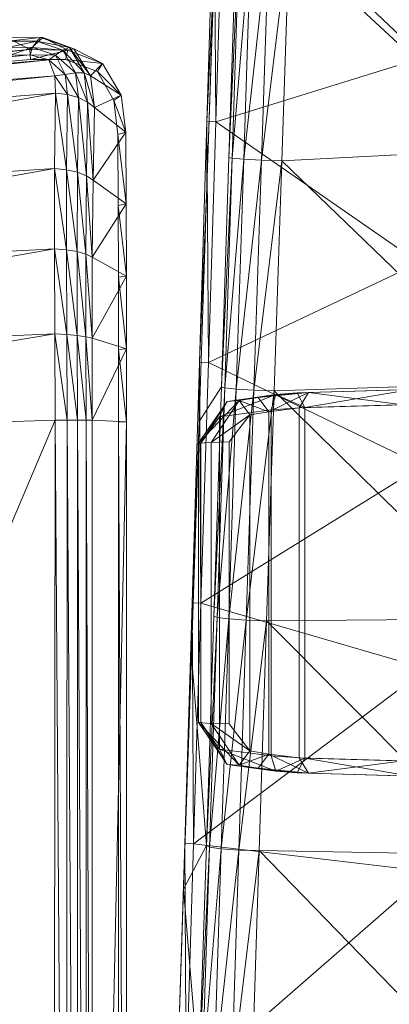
# Model space of a CAD drawing. Header units: inches. Extents: x 813 to 1305, y 19 to 194.
# Tile 103 of 163: x 1162.08 to 1163.85, y 70 to 74.71. Entities that reach past the tile are written whole.
import ezdxf

# ---------------------------------------------------------------- set-up
doc = ezdxf.new("R2010")
doc.units = ezdxf.units.IN
doc.header["$MEASUREMENT"] = 0
doc.layers.add('CET color Grey98', color=7, linetype='Continuous', true_color=0xfafafa)
doc.layers.add('CET Default', color=7, linetype='Continuous')

# ---------------------------------------------------------------- blocks, each defined once
blk = doc.blocks.new('*C286')
at = {"layer": 'CET color Grey98', "linetype": 'Continuous', "lineweight": 0}
for points in [[(9.6537, 19.8472, 15.1445), (6.3755, 8.4869, 12.3648), (5.7109, 9.8853, 12.6152), (9.6537, 19.8472, 15.1445)], [(6.3755, 8.4869, 12.3648), (9.6537, 19.8472, 15.1445), (6.4538, 8.4509, 12.4195), (6.3755, 8.4869, 12.3648)], [(9.6537, 19.8472, 15.1445), (9.7328, 19.8084, 15.2023), (6.4538, 8.4509, 12.4195), (9.6537, 19.8472, 15.1445)], [(6.8688, 8.245, 13.4908), (6.4538, 8.4509, 12.4195), (9.7328, 19.8084, 15.2023), (6.8688, 8.245, 13.4908)], [(9.9255, 18.5204, 16.295), (6.8688, 8.245, 13.4908), (9.7328, 19.8084, 15.2023), (9.9255, 18.5204, 16.295)], [(9.8421, 18.5093, 16.4205), (6.7864, 8.2345, 13.6193), (9.9255, 18.5204, 16.295), (9.8421, 18.5093, 16.4205)], [(6.7864, 8.2345, 13.6193), (6.8688, 8.245, 13.4908), (9.9255, 18.5204, 16.295), (6.7864, 8.2345, 13.6193)], [(9.8421, 18.5093, 16.4205), (7.3371, 13.7037, 15.1858), (6.7864, 8.2345, 13.6193), (9.8421, 18.5093, 16.4205)], [(9.9212, 6.94, 25.3767), (9.9214, 14.6898, 25.3773), (9.9599, 6.9405, 25.3303), (9.9212, 6.94, 25.3767)], [(9.9214, 14.6898, 25.3773), (9.9212, 6.94, 25.3767), (10.0839, 14.3884, 26.0353), (9.9214, 14.6898, 25.3773)], [(9.9214, 14.6898, 25.3773), (9.9601, 14.6897, 25.3308), (9.9599, 6.9405, 25.3303), (9.9214, 14.6898, 25.3773)], [(9.9212, 6.94, 25.3767), (10.0867, 6.932, 26.0429), (10.0839, 14.3884, 26.0353), (9.9212, 6.94, 25.3767)], [(10.0867, 6.932, 26.0429), (10.1156, 6.9317, 26.0944), (10.0839, 14.3884, 26.0353), (10.0867, 6.932, 26.0429)], [(10.1156, 6.9317, 26.0944), (10.1143, 14.3884, 26.0889), (10.0839, 14.3884, 26.0353), (10.1156, 6.9317, 26.0944)], [(10.1156, 6.9317, 26.0944), (10.1561, 6.9315, 26.1358), (10.1143, 14.3884, 26.0889), (10.1156, 6.9317, 26.0944)], [(10.1561, 6.9315, 26.1358), (10.1577, 14.3883, 26.1309), (10.1143, 14.3884, 26.0889), (10.1561, 6.9315, 26.1358)], [(10.1561, 6.9315, 26.1358), (10.2062, 6.9313, 26.165), (10.1577, 14.3883, 26.1309), (10.1561, 6.9315, 26.1358)], [(10.2062, 6.9313, 26.165), (10.2109, 14.3881, 26.1592), (10.1577, 14.3883, 26.1309), (10.2062, 6.9313, 26.165)], [(10.2062, 6.9313, 26.165), (10.2633, 6.9312, 26.1799), (10.2109, 14.3881, 26.1592), (10.2062, 6.9313, 26.165)], [(10.2633, 6.9312, 26.1799), (10.271, 14.3879, 26.1724), (10.2109, 14.3881, 26.1592), (10.2633, 6.9312, 26.1799)], [(10.271, 14.3879, 26.1724), (10.2633, 6.9312, 26.1799), (13.3239, 14.162, 26.1725), (10.271, 14.3879, 26.1724)], [(10.2633, 6.9312, 26.1799), (13.3338, 7.0311, 26.1802), (13.3239, 14.162, 26.1725), (10.2633, 6.9312, 26.1799)], [(9.6478, 9.1789, 18.4719), (9.6849, 10.2997, 18.4719), (9.5754, 10.0672, 19.6708), (9.6478, 9.1789, 18.4719)], [(9.6478, 9.1789, 18.4719), (9.6786, 10.1124, 18.2224), (9.6849, 10.2997, 18.4719), (9.6478, 9.1789, 18.4719)], [(9.2859, 8.9938, 19.9376), (8.1646, 10.1482, 19.9048), (8.1343, 9.0146, 19.9153), (9.2859, 8.9938, 19.9376)], [(9.2859, 8.9938, 19.9376), (9.3215, 10.0954, 19.9331), (8.1646, 10.1482, 19.9048), (9.2859, 8.9938, 19.9376)], [(9.6365, 10.114, 18.1383), (8.4667, 9.0951, 17.1933), (8.4439, 10.0674, 17.1521), (9.6365, 10.114, 18.1383)], [(9.6004, 8.9612, 18.1408), (8.4667, 9.0951, 17.1933), (9.6365, 10.114, 18.1383), (9.6004, 8.9612, 18.1408)], [(9.419, 10.0924, 19.921), (9.3215, 10.0954, 19.9331), (9.2859, 8.9938, 19.9376), (9.419, 10.0924, 19.921)], [(9.6426, 8.9597, 18.2251), (9.6004, 8.9612, 18.1408), (9.6365, 10.114, 18.1383), (9.6426, 8.9597, 18.2251)], [(9.6426, 8.9597, 18.2251), (9.6365, 10.114, 18.1383), (9.6786, 10.1124, 18.2224), (9.6426, 8.9597, 18.2251)], [(9.6478, 9.1789, 18.4719), (9.6426, 8.9597, 18.2251), (9.6786, 10.1124, 18.2224), (9.6478, 9.1789, 18.4719)], [(9.419, 10.0924, 19.921), (9.2859, 8.9938, 19.9376), (9.3835, 8.9908, 19.9244), (9.419, 10.0924, 19.921)], [(9.5036, 10.0857, 19.8622), (9.419, 10.0924, 19.921), (9.3835, 8.9908, 19.9244), (9.5036, 10.0857, 19.8622)], [(9.5036, 10.0857, 19.8622), (9.3835, 8.9908, 19.9244), (9.4679, 8.9847, 19.8636), (9.5036, 10.0857, 19.8622)], [(9.5592, 10.0767, 19.7717), (9.5036, 10.0857, 19.8622), (9.4679, 8.9847, 19.8636), (9.5592, 10.0767, 19.7717)], [(9.5592, 10.0767, 19.7717), (9.4679, 8.9847, 19.8636), (9.5232, 8.9767, 19.7711), (9.5592, 10.0767, 19.7717)], [(9.5754, 10.0672, 19.6708), (9.5592, 10.0767, 19.7717), (9.5232, 8.9767, 19.7711), (9.5754, 10.0672, 19.6708)], [(9.5754, 10.0672, 19.6708), (9.5232, 8.9767, 19.7711), (9.5391, 8.9686, 19.6691), (9.5754, 10.0672, 19.6708)], [(9.6478, 9.1789, 18.4719), (9.5754, 10.0672, 19.6708), (9.5391, 8.9686, 19.6691), (9.6478, 9.1789, 18.4719)], [(9.6106, 8.0582, 18.4719), (9.6478, 9.1789, 18.4719), (9.5391, 8.9686, 19.6691), (9.6106, 8.0582, 18.4719)], [(9.6106, 8.0582, 18.4719), (9.6426, 8.9597, 18.2251), (9.6478, 9.1789, 18.4719), (9.6106, 8.0582, 18.4719)], [(9.6004, 8.9612, 18.1408), (8.4848, 8.1226, 17.2343), (8.4667, 9.0951, 17.1933), (9.6004, 8.9612, 18.1408)], [(9.2501, 7.8921, 19.9386), (8.1343, 9.0146, 19.9153), (8.1036, 7.8826, 19.922), (9.2501, 7.8921, 19.9386)], [(9.2501, 7.8921, 19.9386), (9.2859, 8.9938, 19.9376), (8.1343, 9.0146, 19.9153), (9.2501, 7.8921, 19.9386)], [(9.3835, 8.9908, 19.9244), (9.2859, 8.9938, 19.9376), (9.2501, 7.8921, 19.9386), (9.3835, 8.9908, 19.9244)], [(9.3835, 8.9908, 19.9244), (9.2501, 7.8921, 19.9386), (9.3479, 7.8892, 19.9246), (9.3835, 8.9908, 19.9244)], [(9.4679, 8.9847, 19.8636), (9.3835, 8.9908, 19.9244), (9.3479, 7.8892, 19.9246), (9.4679, 8.9847, 19.8636)], [(9.4679, 8.9847, 19.8636), (9.3479, 7.8892, 19.9246), (9.4321, 7.8836, 19.8627), (9.4679, 8.9847, 19.8636)], [(9.5232, 8.9767, 19.7711), (9.4679, 8.9847, 19.8636), (9.4321, 7.8836, 19.8627), (9.5232, 8.9767, 19.7711)], [(9.5232, 8.9767, 19.7711), (9.4321, 7.8836, 19.8627), (9.4872, 7.8767, 19.7692), (9.5232, 8.9767, 19.7711)], [(9.5391, 8.9686, 19.6691), (9.5232, 8.9767, 19.7711), (9.4872, 7.8767, 19.7692), (9.5391, 8.9686, 19.6691)], [(9.5391, 8.9686, 19.6691), (9.4872, 7.8767, 19.7692), (9.5029, 7.8701, 19.6665), (9.5391, 8.9686, 19.6691)], [(9.5647, 7.8084, 18.1438), (8.4848, 8.1226, 17.2343), (9.6004, 8.9612, 18.1408), (9.5647, 7.8084, 18.1438)], [(9.6068, 7.8069, 18.2283), (9.5647, 7.8084, 18.1438), (9.6004, 8.9612, 18.1408), (9.6068, 7.8069, 18.2283)], [(9.6068, 7.8069, 18.2283), (9.6004, 8.9612, 18.1408), (9.6426, 8.9597, 18.2251), (9.6068, 7.8069, 18.2283)], [(9.6106, 8.0582, 18.4719), (9.6068, 7.8069, 18.2283), (9.6426, 8.9597, 18.2251), (9.6106, 8.0582, 18.4719)], [(8.5598, 8.6376, 17.0385), (8.5115, 8.5671, 17.0938), (9.0678, 8.5507, 17.5577), (8.5598, 8.6376, 17.0385)], [(8.5515, 8.6375, 16.8968), (8.5598, 8.6376, 17.0385), (9.1037, 8.6215, 17.492), (8.5515, 8.6375, 16.8968)], [(9.0503, 8.6228, 17.3127), (8.5515, 8.6375, 16.8968), (9.1037, 8.6215, 17.492), (9.0503, 8.6228, 17.3127)], [(8.5954, 8.5641, 16.8416), (8.5515, 8.6375, 16.8968), (9.0503, 8.6228, 17.3127), (8.5954, 8.5641, 16.8416)], [(9.1037, 8.6215, 17.492), (8.5598, 8.6376, 17.0385), (9.0678, 8.5507, 17.5577), (9.1037, 8.6215, 17.492)], [(9.0941, 8.5494, 17.2575), (8.5954, 8.5641, 16.8416), (9.0503, 8.6228, 17.3127), (9.0941, 8.5494, 17.2575)], [(9.0941, 8.5494, 17.2575), (9.0503, 8.6228, 17.3127), (9.2397, 8.5309, 17.2616), (9.0941, 8.5494, 17.2575)], [(9.0503, 8.6228, 17.3127), (9.2907, 8.5993, 17.3175), (9.2397, 8.5309, 17.2616), (9.0503, 8.6228, 17.3127)], [(9.2907, 8.5993, 17.3175), (9.0503, 8.6228, 17.3127), (9.1037, 8.6215, 17.492), (9.2907, 8.5993, 17.3175)], [(9.2057, 8.613, 17.4962), (9.1037, 8.6215, 17.492), (9.0678, 8.5507, 17.5577), (9.2057, 8.613, 17.4962)], [(9.2288, 8.5399, 17.5641), (9.2057, 8.613, 17.4962), (9.0678, 8.5507, 17.5577), (9.2288, 8.5399, 17.5641)], [(9.2057, 8.613, 17.4962), (9.2907, 8.5993, 17.3175), (9.1037, 8.6215, 17.492), (9.2057, 8.613, 17.4962)], [(9.44, 8.5806, 17.3194), (9.2057, 8.613, 17.4962), (9.4759, 8.5071, 17.3799), (9.44, 8.5806, 17.3194)], [(9.2057, 8.613, 17.4962), (9.2288, 8.5399, 17.5641), (9.4759, 8.5071, 17.3799), (9.2057, 8.613, 17.4962)], [(9.2907, 8.5993, 17.3175), (9.2057, 8.613, 17.4962), (9.3825, 8.5847, 17.2479), (9.2907, 8.5993, 17.3175)], [(9.2057, 8.613, 17.4962), (9.44, 8.5806, 17.3194), (9.3825, 8.5847, 17.2479), (9.2057, 8.613, 17.4962)], [(9.2397, 8.5309, 17.2616), (9.2907, 8.5993, 17.3175), (9.3825, 8.5847, 17.2479), (9.2397, 8.5309, 17.2616)], [(9.3306, 8.5157, 17.1938), (9.2397, 8.5309, 17.2616), (9.3825, 8.5847, 17.2479), (9.3306, 8.5157, 17.1938)], [(9.3306, 8.5157, 17.1938), (9.3825, 8.5847, 17.2479), (9.5165, 8.3842, 17.1388), (9.3306, 8.5157, 17.1938)], [(9.5165, 8.3842, 17.1388), (9.3825, 8.5847, 17.2479), (9.5767, 8.3798, 17.209), (9.5165, 8.3842, 17.1388)], [(9.3825, 8.5847, 17.2479), (9.44, 8.5806, 17.3194), (9.5767, 8.3798, 17.209), (9.3825, 8.5847, 17.2479)], [(9.5767, 8.3798, 17.209), (9.44, 8.5806, 17.3194), (9.5654, 8.3801, 17.3105), (9.5767, 8.3798, 17.209)], [(9.44, 8.5806, 17.3194), (9.4759, 8.5071, 17.3799), (9.5654, 8.3801, 17.3105), (9.44, 8.5806, 17.3194)], [(9.429, 8.3869, 17.1212), (9.3306, 8.5157, 17.1938), (9.5165, 8.3842, 17.1388), (9.429, 8.3869, 17.1212)], [(9.5647, 7.8084, 18.1438), (8.5026, 7.1501, 17.2754), (8.4848, 8.1226, 17.2343), (9.5647, 7.8084, 18.1438)], [(9.5734, 6.9375, 18.4719), (9.6068, 7.8069, 18.2283), (9.6106, 8.0582, 18.4719), (9.5734, 6.9375, 18.4719)], [(9.2139, 6.7905, 19.934), (8.1036, 7.8826, 19.922), (8.0722, 6.754, 19.9225), (9.2139, 6.7905, 19.934)], [(9.2139, 6.7905, 19.934), (9.2501, 7.8921, 19.9386), (8.1036, 7.8826, 19.922), (9.2139, 6.7905, 19.934)], [(9.3479, 7.8892, 19.9246), (9.2501, 7.8921, 19.9386), (9.2139, 6.7905, 19.934), (9.3479, 7.8892, 19.9246)], [(9.3479, 7.8892, 19.9246), (9.2139, 6.7905, 19.934), (9.3119, 6.7878, 19.9199), (9.3479, 7.8892, 19.9246)], [(9.4321, 7.8836, 19.8627), (9.3479, 7.8892, 19.9246), (9.3119, 6.7878, 19.9199), (9.4321, 7.8836, 19.8627)], [(9.4321, 7.8836, 19.8627), (9.3119, 6.7878, 19.9199), (9.3962, 6.7827, 19.8582), (9.4321, 7.8836, 19.8627)], [(9.4872, 7.8767, 19.7692), (9.4321, 7.8836, 19.8627), (9.3962, 6.7827, 19.8582), (9.4872, 7.8767, 19.7692)], [(9.4872, 7.8767, 19.7692), (9.3962, 6.7827, 19.8582), (9.4512, 6.7768, 19.765), (9.4872, 7.8767, 19.7692)], [(9.5029, 7.8701, 19.6665), (9.4872, 7.8767, 19.7692), (9.4512, 6.7768, 19.765), (9.5029, 7.8701, 19.6665)], [(9.5029, 7.8701, 19.6665), (9.4512, 6.7768, 19.765), (9.4668, 6.7715, 19.6621), (9.5029, 7.8701, 19.6665)], [(9.5293, 6.6556, 18.1474), (8.5026, 7.1501, 17.2754), (9.5647, 7.8084, 18.1438), (9.5293, 6.6556, 18.1474)], [(9.5712, 6.6541, 18.2316), (9.5293, 6.6556, 18.1474), (9.5647, 7.8084, 18.1438), (9.5712, 6.6541, 18.2316)], [(9.5712, 6.6541, 18.2316), (9.5647, 7.8084, 18.1438), (9.6068, 7.8069, 18.2283), (9.5712, 6.6541, 18.2316)], [(9.5734, 6.9375, 18.4719), (9.5712, 6.6541, 18.2316), (9.6068, 7.8069, 18.2283), (9.5734, 6.9375, 18.4719)], [(9.5293, 6.6556, 18.1474), (8.5187, 6.1777, 17.3165), (8.5026, 7.1501, 17.2754), (9.5293, 6.6556, 18.1474)], [(9.3825, 6.8374, 17.2479), (9.3306, 6.9064, 17.1938), (9.5165, 7.0379, 17.1388), (9.3825, 6.8374, 17.2479)], [(9.3306, 6.9064, 17.1938), (9.429, 7.0352, 17.1212), (9.5165, 7.0379, 17.1388), (9.3306, 6.9064, 17.1938)], [(9.44, 6.8415, 17.3194), (9.3825, 6.8374, 17.2479), (9.5767, 7.0424, 17.209), (9.44, 6.8415, 17.3194)], [(9.3825, 6.8374, 17.2479), (9.5165, 7.0379, 17.1388), (9.5767, 7.0424, 17.209), (9.3825, 6.8374, 17.2479)], [(9.44, 6.8415, 17.3194), (9.5767, 7.0424, 17.209), (9.5654, 7.042, 17.3105), (9.44, 6.8415, 17.3194)], [(9.4759, 6.915, 17.3799), (9.44, 6.8415, 17.3194), (9.5654, 7.042, 17.3105), (9.4759, 6.915, 17.3799)], [(13.3338, 7.0311, 26.1802), (10.2633, 6.9312, 26.1799), (10.2652, 6.5184, 26.1694), (13.3338, 7.0311, 26.1802)], [(13.3329, 6.6491, 26.1758), (13.3338, 7.0311, 26.1802), (10.2652, 6.5184, 26.1694), (13.3329, 6.6491, 26.1758)], [(9.5362, 5.8168, 18.4719), (9.5712, 6.6541, 18.2316), (9.5734, 6.9375, 18.4719), (9.5362, 5.8168, 18.4719)], [(9.9599, 6.9405, 25.3303), (9.96, 6.5929, 25.3164), (9.9212, 6.94, 25.3767), (9.9599, 6.9405, 25.3303)], [(9.96, 6.5929, 25.3164), (9.9214, 6.59, 25.3625), (9.9212, 6.94, 25.3767), (9.96, 6.5929, 25.3164)], [(9.9212, 6.94, 25.3767), (9.9214, 6.59, 25.3625), (10.0867, 6.932, 26.0429), (9.9212, 6.94, 25.3767)], [(9.2907, 6.8228, 17.3175), (9.0503, 6.7993, 17.3127), (9.2397, 6.8912, 17.2616), (9.2907, 6.8228, 17.3175)], [(9.0503, 6.7993, 17.3127), (9.0941, 6.8727, 17.2575), (9.2397, 6.8912, 17.2616), (9.0503, 6.7993, 17.3127)], [(9.2288, 6.8822, 17.5641), (9.2057, 6.8091, 17.4962), (9.4759, 6.915, 17.3799), (9.2288, 6.8822, 17.5641)], [(9.2057, 6.8091, 17.4962), (9.44, 6.8415, 17.3194), (9.4759, 6.915, 17.3799), (9.2057, 6.8091, 17.4962)], [(9.2397, 6.8912, 17.2616), (9.3306, 6.9064, 17.1938), (9.3825, 6.8374, 17.2479), (9.2397, 6.8912, 17.2616)], [(9.2907, 6.8228, 17.3175), (9.2397, 6.8912, 17.2616), (9.3825, 6.8374, 17.2479), (9.2907, 6.8228, 17.3175)], [(9.9214, 6.59, 25.3625), (10.0869, 6.5387, 26.032), (10.0867, 6.932, 26.0429), (9.9214, 6.59, 25.3625)], [(10.0869, 6.5387, 26.032), (10.1166, 6.5331, 26.0827), (10.0867, 6.932, 26.0429), (10.0869, 6.5387, 26.032)], [(10.1166, 6.5331, 26.0827), (10.1156, 6.9317, 26.0944), (10.0867, 6.932, 26.0429), (10.1166, 6.5331, 26.0827)], [(10.1166, 6.5331, 26.0827), (10.1575, 6.5265, 26.1248), (10.1156, 6.9317, 26.0944), (10.1166, 6.5331, 26.0827)], [(10.1575, 6.5265, 26.1248), (10.1561, 6.9315, 26.1358), (10.1156, 6.9317, 26.0944), (10.1575, 6.5265, 26.1248)], [(10.1575, 6.5265, 26.1248), (10.2079, 6.521, 26.1547), (10.1561, 6.9315, 26.1358), (10.1575, 6.5265, 26.1248)], [(10.2079, 6.521, 26.1547), (10.2062, 6.9313, 26.165), (10.1561, 6.9315, 26.1358), (10.2079, 6.521, 26.1547)], [(10.2079, 6.521, 26.1547), (10.2652, 6.5184, 26.1694), (10.2062, 6.9313, 26.165), (10.2079, 6.521, 26.1547)], [(10.2652, 6.5184, 26.1694), (10.2633, 6.9312, 26.1799), (10.2062, 6.9313, 26.165), (10.2652, 6.5184, 26.1694)], [(8.5115, 6.855, 17.0938), (8.5598, 6.7846, 17.0385), (9.0678, 6.8714, 17.5577), (8.5115, 6.855, 17.0938)], [(8.5515, 6.7846, 16.8968), (8.5954, 6.858, 16.8416), (9.0503, 6.7993, 17.3127), (8.5515, 6.7846, 16.8968)], [(8.5598, 6.7846, 17.0385), (9.1037, 6.8006, 17.492), (9.0678, 6.8714, 17.5577), (8.5598, 6.7846, 17.0385)], [(8.5954, 6.858, 16.8416), (9.0941, 6.8727, 17.2575), (9.0503, 6.7993, 17.3127), (8.5954, 6.858, 16.8416)], [(9.2057, 6.8091, 17.4962), (9.2288, 6.8822, 17.5641), (9.0678, 6.8714, 17.5577), (9.2057, 6.8091, 17.4962)], [(9.1037, 6.8006, 17.492), (9.2057, 6.8091, 17.4962), (9.0678, 6.8714, 17.5577), (9.1037, 6.8006, 17.492)], [(9.44, 6.8415, 17.3194), (9.2057, 6.8091, 17.4962), (9.3825, 6.8374, 17.2479), (9.44, 6.8415, 17.3194)], [(8.5598, 6.7846, 17.0385), (8.5515, 6.7846, 16.8968), (9.1037, 6.8006, 17.492), (8.5598, 6.7846, 17.0385)], [(8.5515, 6.7846, 16.8968), (9.0503, 6.7993, 17.3127), (9.1037, 6.8006, 17.492), (8.5515, 6.7846, 16.8968)], [(9.0503, 6.7993, 17.3127), (9.2907, 6.8228, 17.3175), (9.1037, 6.8006, 17.492), (9.0503, 6.7993, 17.3127)], [(9.2907, 6.8228, 17.3175), (9.2057, 6.8091, 17.4962), (9.1037, 6.8006, 17.492), (9.2907, 6.8228, 17.3175)], [(9.2057, 6.8091, 17.4962), (9.2907, 6.8228, 17.3175), (9.3825, 6.8374, 17.2479), (9.2057, 6.8091, 17.4962)], [(9.1771, 5.689, 19.9225), (8.0722, 6.754, 19.9225), (8.0396, 5.6306, 19.9148), (9.1771, 5.689, 19.9225)], [(9.1771, 5.689, 19.9225), (9.2139, 6.7905, 19.934), (8.0722, 6.754, 19.9225), (9.1771, 5.689, 19.9225)], [(9.3119, 6.7878, 19.9199), (9.2139, 6.7905, 19.934), (9.1771, 5.689, 19.9225), (9.3119, 6.7878, 19.9199)], [(9.3119, 6.7878, 19.9199), (9.1771, 5.689, 19.9225), (9.2754, 5.6864, 19.909), (9.3119, 6.7878, 19.9199)], [(9.3962, 6.7827, 19.8582), (9.3119, 6.7878, 19.9199), (9.2754, 5.6864, 19.909), (9.3962, 6.7827, 19.8582)], [(9.3962, 6.7827, 19.8582), (9.2754, 5.6864, 19.909), (9.3601, 5.682, 19.8492), (9.3962, 6.7827, 19.8582)], [(9.4512, 6.7768, 19.765), (9.3962, 6.7827, 19.8582), (9.3601, 5.682, 19.8492), (9.4512, 6.7768, 19.765)], [(9.4512, 6.7768, 19.765), (9.3601, 5.682, 19.8492), (9.4153, 5.6771, 19.7578), (9.4512, 6.7768, 19.765)], [(9.4668, 6.7715, 19.6621), (9.4512, 6.7768, 19.765), (9.4153, 5.6771, 19.7578), (9.4668, 6.7715, 19.6621)], [(9.4668, 6.7715, 19.6621), (9.4153, 5.6771, 19.7578), (9.4309, 5.673, 19.6556), (9.4668, 6.7715, 19.6621)], [(9.4944, 5.5028, 18.1513), (8.5187, 6.1777, 17.3165), (9.5293, 6.6556, 18.1474), (9.4944, 5.5028, 18.1513)], [(9.536, 5.5014, 18.2354), (9.4944, 5.5028, 18.1513), (9.5293, 6.6556, 18.1474), (9.536, 5.5014, 18.2354)], [(9.536, 5.5014, 18.2354), (9.5293, 6.6556, 18.1474), (9.5712, 6.6541, 18.2316), (9.536, 5.5014, 18.2354)], [(9.5362, 5.8168, 18.4719), (9.536, 5.5014, 18.2354), (9.5712, 6.6541, 18.2316), (9.5362, 5.8168, 18.4719)], [(13.3329, 6.6491, 26.1758), (10.2652, 6.5184, 26.1694), (10.2671, 6.1113, 26.106), (13.3329, 6.6491, 26.1758)], [(13.335, 6.2727, 26.1152), (13.3329, 6.6491, 26.1758), (10.2671, 6.1113, 26.106), (13.335, 6.2727, 26.1152)], [(9.96, 6.5929, 25.3164), (9.9604, 6.2469, 25.2823), (9.9214, 6.59, 25.3625), (9.96, 6.5929, 25.3164)], [(9.9604, 6.2469, 25.2823), (9.9218, 6.2415, 25.3291), (9.9214, 6.59, 25.3625), (9.9604, 6.2469, 25.2823)], [(9.9214, 6.59, 25.3625), (9.9218, 6.2415, 25.3291), (10.0869, 6.5387, 26.032), (9.9214, 6.59, 25.3625)], [(9.9218, 6.2415, 25.3291), (10.0855, 6.1503, 25.9736), (10.0869, 6.5387, 26.032), (9.9218, 6.2415, 25.3291)], [(10.0855, 6.1503, 25.9736), (10.1168, 6.1366, 26.0217), (10.0869, 6.5387, 26.032), (10.0855, 6.1503, 25.9736)], [(10.1168, 6.1366, 26.0217), (10.1166, 6.5331, 26.0827), (10.0869, 6.5387, 26.032), (10.1168, 6.1366, 26.0217)], [(10.1168, 6.1366, 26.0217), (10.1585, 6.1243, 26.0633), (10.1166, 6.5331, 26.0827), (10.1168, 6.1366, 26.0217)], [(10.1585, 6.1243, 26.0633), (10.1575, 6.5265, 26.1248), (10.1166, 6.5331, 26.0827), (10.1585, 6.1243, 26.0633)], [(10.1585, 6.1243, 26.0633), (10.2095, 6.1156, 26.0925), (10.1575, 6.5265, 26.1248), (10.1585, 6.1243, 26.0633)], [(10.2095, 6.1156, 26.0925), (10.2079, 6.521, 26.1547), (10.1575, 6.5265, 26.1248), (10.2095, 6.1156, 26.0925)], [(10.2095, 6.1156, 26.0925), (10.2671, 6.1113, 26.106), (10.2079, 6.521, 26.1547), (10.2095, 6.1156, 26.0925)], [(10.2671, 6.1113, 26.106), (10.2652, 6.5184, 26.1694), (10.2079, 6.521, 26.1547), (10.2671, 6.1113, 26.106)], [(9.9604, 6.2469, 25.2823), (9.9612, 5.9038, 25.2258), (9.9218, 6.2415, 25.3291), (9.9604, 6.2469, 25.2823)], [(9.9612, 5.9038, 25.2258), (9.923, 5.8958, 25.2732), (9.9218, 6.2415, 25.3291), (9.9612, 5.9038, 25.2258)], [(9.9218, 6.2415, 25.3291), (9.923, 5.8958, 25.2732), (10.0855, 6.1503, 25.9736), (9.9218, 6.2415, 25.3291)], [(13.335, 6.2727, 26.1152), (10.2671, 6.1113, 26.106), (10.2666, 5.7266, 25.9577), (13.335, 6.2727, 26.1152)], [(13.341, 5.925, 25.9596), (13.335, 6.2727, 26.1152), (10.2666, 5.7266, 25.9577), (13.341, 5.925, 25.9596)], [(9.4944, 5.5028, 18.1513), (8.5347, 5.2052, 17.3576), (8.5187, 6.1777, 17.3165), (9.4944, 5.5028, 18.1513)], [(9.923, 5.8958, 25.2732), (10.081, 5.7817, 25.8383), (10.0855, 6.1503, 25.9736), (9.923, 5.8958, 25.2732)], [(10.081, 5.7817, 25.8383), (10.114, 5.7603, 25.8826), (10.0855, 6.1503, 25.9736), (10.081, 5.7817, 25.8383)], [(10.114, 5.7603, 25.8826), (10.1168, 6.1366, 26.0217), (10.0855, 6.1503, 25.9736), (10.114, 5.7603, 25.8826)], [(10.114, 5.7603, 25.8826), (10.1567, 5.7431, 25.9209), (10.1168, 6.1366, 26.0217), (10.114, 5.7603, 25.8826)], [(10.1567, 5.7431, 25.9209), (10.1585, 6.1243, 26.0633), (10.1168, 6.1366, 26.0217), (10.1567, 5.7431, 25.9209)], [(10.1567, 5.7431, 25.9209), (10.2087, 5.732, 25.9468), (10.1585, 6.1243, 26.0633), (10.1567, 5.7431, 25.9209)], [(10.2087, 5.732, 25.9468), (10.2095, 6.1156, 26.0925), (10.1585, 6.1243, 26.0633), (10.2087, 5.732, 25.9468)], [(10.2087, 5.732, 25.9468), (10.2666, 5.7266, 25.9577), (10.2095, 6.1156, 26.0925), (10.2087, 5.732, 25.9468)], [(10.2666, 5.7266, 25.9577), (10.2671, 6.1113, 26.106), (10.2095, 6.1156, 26.0925), (10.2666, 5.7266, 25.9577)], [(9.9612, 5.9038, 25.2258), (9.9628, 5.5629, 25.1567), (9.923, 5.8958, 25.2732), (9.9612, 5.9038, 25.2258)], [(13.341, 5.925, 25.9596), (10.2666, 5.7266, 25.9577), (10.2621, 5.3654, 25.7578), (13.341, 5.925, 25.9596)], [(13.3475, 5.5993, 25.7601), (13.341, 5.925, 25.9596), (10.2621, 5.3654, 25.7578), (13.3475, 5.5993, 25.7601)], [(9.9628, 5.5629, 25.1567), (9.9252, 5.5523, 25.2046), (9.923, 5.8958, 25.2732), (9.9628, 5.5629, 25.1567)], [(9.923, 5.8958, 25.2732), (9.9252, 5.5523, 25.2046), (10.081, 5.7817, 25.8383), (9.923, 5.8958, 25.2732)], [(9.499, 4.696, 18.4719), (9.536, 5.5014, 18.2354), (9.5362, 5.8168, 18.4719), (9.499, 4.696, 18.4719)], [(9.9252, 5.5523, 25.2046), (10.0749, 5.4337, 25.6548), (10.081, 5.7817, 25.8383), (9.9252, 5.5523, 25.2046)], [(10.0749, 5.4337, 25.6548), (10.1087, 5.4079, 25.6957), (10.081, 5.7817, 25.8383), (10.0749, 5.4337, 25.6548)], [(10.1087, 5.4079, 25.6957), (10.114, 5.7603, 25.8826), (10.081, 5.7817, 25.8383), (10.1087, 5.4079, 25.6957)], [(10.1087, 5.4079, 25.6957), (10.1518, 5.3864, 25.729), (10.114, 5.7603, 25.8826), (10.1087, 5.4079, 25.6957)], [(10.1518, 5.3864, 25.729), (10.1567, 5.7431, 25.9209), (10.114, 5.7603, 25.8826), (10.1518, 5.3864, 25.729)], [(10.1518, 5.3864, 25.729), (10.204, 5.3722, 25.7497), (10.1567, 5.7431, 25.9209), (10.1518, 5.3864, 25.729)], [(10.204, 5.3722, 25.7497), (10.2087, 5.732, 25.9468), (10.1567, 5.7431, 25.9209), (10.204, 5.3722, 25.7497)], [(10.204, 5.3722, 25.7497), (10.2621, 5.3654, 25.7578), (10.2087, 5.732, 25.9468), (10.204, 5.3722, 25.7497)], [(10.2621, 5.3654, 25.7578), (10.2666, 5.7266, 25.9577), (10.2087, 5.732, 25.9468), (10.2621, 5.3654, 25.7578)], [(9.14, 4.5876, 19.9036), (9.1771, 5.689, 19.9225), (8.0396, 5.6306, 19.9148), (9.14, 4.5876, 19.9036)], [(9.2754, 5.6864, 19.909), (9.1771, 5.689, 19.9225), (9.14, 4.5876, 19.9036), (9.2754, 5.6864, 19.909)], [(9.2754, 5.6864, 19.909), (9.14, 4.5876, 19.9036), (9.2387, 4.5852, 19.8918), (9.2754, 5.6864, 19.909)], [(9.3601, 5.682, 19.8492), (9.2754, 5.6864, 19.909), (9.2387, 4.5852, 19.8918), (9.3601, 5.682, 19.8492)], [(9.3601, 5.682, 19.8492), (9.2387, 4.5852, 19.8918), (9.3238, 4.5816, 19.8358), (9.3601, 5.682, 19.8492)], [(9.4153, 5.6771, 19.7578), (9.3601, 5.682, 19.8492), (9.3238, 4.5816, 19.8358), (9.4153, 5.6771, 19.7578)], [(9.4153, 5.6771, 19.7578), (9.3238, 4.5816, 19.8358), (9.3794, 4.5777, 19.7484), (9.4153, 5.6771, 19.7578)], [(9.4309, 5.673, 19.6556), (9.4153, 5.6771, 19.7578), (9.3794, 4.5777, 19.7484), (9.4309, 5.673, 19.6556)], [(9.4309, 5.673, 19.6556), (9.3794, 4.5777, 19.7484), (9.3951, 4.5745, 19.648), (9.4309, 5.673, 19.6556)], [(9.14, 4.5876, 19.9036), (8.0396, 5.6306, 19.9148), (8.0058, 4.514, 19.8979), (9.14, 4.5876, 19.9036)], [(13.3475, 5.5993, 25.7601), (10.2621, 5.3654, 25.7578), (10.2657, 5.282, 25.7064), (13.3475, 5.5993, 25.7601)], [(13.3436, 5.5301, 25.7153), (13.3475, 5.5993, 25.7601), (10.2657, 5.282, 25.7064), (13.3436, 5.5301, 25.7153)], [(9.9628, 5.5629, 25.1567), (9.982, 5.4005, 25.1217), (9.9252, 5.5523, 25.2046), (9.9628, 5.5629, 25.1567)], [(9.982, 5.4005, 25.1217), (9.9468, 5.3745, 25.1664), (9.9252, 5.5523, 25.2046), (9.982, 5.4005, 25.1217)], [(9.9252, 5.5523, 25.2046), (9.9468, 5.3745, 25.1664), (10.0749, 5.4337, 25.6548), (9.9252, 5.5523, 25.2046)], [(13.3436, 5.5301, 25.7153), (10.2657, 5.282, 25.7064), (10.2941, 5.2052, 25.6565), (13.3436, 5.5301, 25.7153)], [(13.3179, 5.4654, 25.674), (13.3436, 5.5301, 25.7153), (10.2941, 5.2052, 25.6565), (13.3179, 5.4654, 25.674)], [(9.459, 4.35, 18.1548), (8.5347, 5.2052, 17.3576), (9.4944, 5.5028, 18.1513), (9.459, 4.35, 18.1548)], [(9.501, 4.3486, 18.2392), (9.459, 4.35, 18.1548), (9.4944, 5.5028, 18.1513), (9.501, 4.3486, 18.2392)], [(9.501, 4.3486, 18.2392), (9.4944, 5.5028, 18.1513), (9.536, 5.5014, 18.2354), (9.501, 4.3486, 18.2392)], [(9.499, 4.696, 18.4719), (9.501, 4.3486, 18.2392), (9.536, 5.5014, 18.2354), (9.499, 4.696, 18.4719)], [(9.9468, 5.3745, 25.1664), (10.0942, 5.2826, 25.5793), (10.0749, 5.4337, 25.6548), (9.9468, 5.3745, 25.1664)], [(10.0942, 5.2826, 25.5793), (10.125, 5.2679, 25.624), (10.0749, 5.4337, 25.6548), (10.0942, 5.2826, 25.5793)], [(10.125, 5.2679, 25.624), (10.1087, 5.4079, 25.6957), (10.0749, 5.4337, 25.6548), (10.125, 5.2679, 25.624)], [(13.3179, 5.4654, 25.674), (10.2941, 5.2052, 25.6565), (10.3835, 5.1812, 25.637), (13.3179, 5.4654, 25.674)], [(10.3817, 5.2033, 25.0732), (13.2773, 5.461, 25.0827), (10.3857, 5.1566, 25.1031), (10.3817, 5.2033, 25.0732)], [(13.2453, 5.4333, 25.6568), (13.3179, 5.4654, 25.674), (10.3835, 5.1812, 25.637), (13.2453, 5.4333, 25.6568)], [(13.2453, 5.4333, 25.6568), (10.3835, 5.1812, 25.637), (10.4814, 5.1832, 25.6339), (13.2453, 5.4333, 25.6568)], [(13.2773, 5.461, 25.0827), (13.2814, 5.4133, 25.1127), (10.3857, 5.1566, 25.1031), (13.2773, 5.461, 25.0827)], [(9.982, 5.4005, 25.1217), (10.0613, 5.2611, 25.0907), (9.9468, 5.3745, 25.1664), (9.982, 5.4005, 25.1217)], [(10.125, 5.2679, 25.624), (10.1662, 5.2672, 25.6636), (10.1087, 5.4079, 25.6957), (10.125, 5.2679, 25.624)], [(10.1662, 5.2672, 25.6636), (10.1518, 5.3864, 25.729), (10.1087, 5.4079, 25.6957), (10.1662, 5.2672, 25.6636)], [(10.215, 5.2749, 25.6917), (10.204, 5.3722, 25.7497), (10.1518, 5.3864, 25.729), (10.215, 5.2749, 25.6917)], [(10.1662, 5.2672, 25.6636), (10.215, 5.2749, 25.6917), (10.1518, 5.3864, 25.729), (10.1662, 5.2672, 25.6636)], [(10.4913, 5.0995, 25.4368), (10.3857, 5.1566, 25.1031), (13.2814, 5.4133, 25.1127), (10.4913, 5.0995, 25.4368)], [(10.0613, 5.2611, 25.0907), (10.036, 5.2228, 25.1302), (9.9468, 5.3745, 25.1664), (10.0613, 5.2611, 25.0907)], [(9.9468, 5.3745, 25.1664), (10.036, 5.2228, 25.1302), (10.0942, 5.2826, 25.5793), (9.9468, 5.3745, 25.1664)], [(10.2657, 5.282, 25.7064), (10.2621, 5.3654, 25.7578), (10.204, 5.3722, 25.7497), (10.2657, 5.282, 25.7064)], [(10.215, 5.2749, 25.6917), (10.2657, 5.282, 25.7064), (10.204, 5.3722, 25.7497), (10.215, 5.2749, 25.6917)], [(10.036, 5.2228, 25.1302), (10.1739, 5.152, 25.5126), (10.0942, 5.2826, 25.5793), (10.036, 5.2228, 25.1302)], [(10.0613, 5.2611, 25.0907), (10.2143, 5.2034, 25.0759), (10.036, 5.2228, 25.1302), (10.0613, 5.2611, 25.0907)], [(10.1953, 5.1468, 25.5601), (10.125, 5.2679, 25.624), (10.0942, 5.2826, 25.5793), (10.1953, 5.1468, 25.5601)], [(10.1739, 5.152, 25.5126), (10.1953, 5.1468, 25.5601), (10.0942, 5.2826, 25.5793), (10.1739, 5.152, 25.5126)], [(10.1953, 5.1468, 25.5601), (10.2267, 5.1591, 25.6012), (10.125, 5.2679, 25.624), (10.1953, 5.1468, 25.5601)], [(10.2267, 5.1591, 25.6012), (10.1662, 5.2672, 25.6636), (10.125, 5.2679, 25.624), (10.2267, 5.1591, 25.6012)], [(10.2621, 5.1823, 25.6331), (10.215, 5.2749, 25.6917), (10.1662, 5.2672, 25.6636), (10.2621, 5.1823, 25.6331)], [(10.2267, 5.1591, 25.6012), (10.2621, 5.1823, 25.6331), (10.1662, 5.2672, 25.6636), (10.2267, 5.1591, 25.6012)], [(10.2941, 5.2052, 25.6565), (10.2657, 5.282, 25.7064), (10.215, 5.2749, 25.6917), (10.2941, 5.2052, 25.6565)], [(10.2621, 5.1823, 25.6331), (10.2941, 5.2052, 25.6565), (10.215, 5.2749, 25.6917), (10.2621, 5.1823, 25.6331)], [(9.459, 4.35, 18.1548), (8.552, 4.2327, 17.3988), (8.5347, 5.2052, 17.3576), (9.459, 4.35, 18.1548)], [(10.2143, 5.2034, 25.0759), (10.2026, 5.159, 25.109), (10.036, 5.2228, 25.1302), (10.2143, 5.2034, 25.0759)], [(10.036, 5.2228, 25.1302), (10.2026, 5.159, 25.109), (10.1739, 5.152, 25.5126), (10.036, 5.2228, 25.1302)], [(10.2143, 5.2034, 25.0759), (10.3817, 5.2033, 25.0732), (10.2026, 5.159, 25.109), (10.2143, 5.2034, 25.0759)], [(10.3817, 5.2033, 25.0732), (10.3857, 5.1566, 25.1031), (10.2026, 5.159, 25.109), (10.3817, 5.2033, 25.0732)], [(10.3835, 5.1812, 25.637), (10.2941, 5.2052, 25.6565), (10.2621, 5.1823, 25.6331), (10.3835, 5.1812, 25.637)], [(10.2026, 5.159, 25.109), (10.3226, 5.0979, 25.4579), (10.1739, 5.152, 25.5126), (10.2026, 5.159, 25.109)], [(10.3226, 5.0979, 25.4579), (10.3334, 5.0985, 25.5111), (10.1739, 5.152, 25.5126), (10.3226, 5.0979, 25.4579)], [(10.3334, 5.0985, 25.5111), (10.1953, 5.1468, 25.5601), (10.1739, 5.152, 25.5126), (10.3334, 5.0985, 25.5111)], [(10.3522, 5.1156, 25.56), (10.2267, 5.1591, 25.6012), (10.1953, 5.1468, 25.5601), (10.3522, 5.1156, 25.56)], [(10.3334, 5.0985, 25.5111), (10.3522, 5.1156, 25.56), (10.1953, 5.1468, 25.5601), (10.3334, 5.0985, 25.5111)], [(10.2026, 5.159, 25.109), (10.3857, 5.1566, 25.1031), (10.3226, 5.0979, 25.4579), (10.2026, 5.159, 25.109)], [(10.3715, 5.1461, 25.602), (10.2621, 5.1823, 25.6331), (10.2267, 5.1591, 25.6012), (10.3715, 5.1461, 25.602)], [(10.3522, 5.1156, 25.56), (10.3715, 5.1461, 25.602), (10.2267, 5.1591, 25.6012), (10.3522, 5.1156, 25.56)], [(10.3715, 5.1461, 25.602), (10.3835, 5.1812, 25.637), (10.2621, 5.1823, 25.6331), (10.3715, 5.1461, 25.602)], [(10.3857, 5.1566, 25.1031), (10.4913, 5.0995, 25.4368), (10.3226, 5.0979, 25.4579), (10.3857, 5.1566, 25.1031)], [(10.4853, 5.1448, 25.5934), (10.3715, 5.1461, 25.602), (10.3522, 5.1156, 25.56), (10.4853, 5.1448, 25.5934)], [(10.4885, 5.1154, 25.546), (10.4853, 5.1448, 25.5934), (10.3522, 5.1156, 25.56), (10.4885, 5.1154, 25.546)], [(10.4853, 5.1448, 25.5934), (10.4814, 5.1832, 25.6339), (10.3715, 5.1461, 25.602), (10.4853, 5.1448, 25.5934)], [(10.4814, 5.1832, 25.6339), (10.3835, 5.1812, 25.637), (10.3715, 5.1461, 25.602), (10.4814, 5.1832, 25.6339)], [(10.4913, 5.0995, 25.4368), (10.4905, 5.1006, 25.4929), (10.3226, 5.0979, 25.4579), (10.4913, 5.0995, 25.4368)], [(10.4905, 5.1006, 25.4929), (10.3334, 5.0985, 25.5111), (10.3226, 5.0979, 25.4579), (10.4905, 5.1006, 25.4929)], [(10.4885, 5.1154, 25.546), (10.3522, 5.1156, 25.56), (10.3334, 5.0985, 25.5111), (10.4885, 5.1154, 25.546)], [(10.4905, 5.1006, 25.4929), (10.4885, 5.1154, 25.546), (10.3334, 5.0985, 25.5111), (10.4905, 5.1006, 25.4929)]]:
    blk.add_3dface(points, dxfattribs=at)
for points, invisible_edges in [([(9.6106, 8.0582, 18.4719), (9.5391, 8.9686, 19.6691), (9.5029, 7.8701, 19.6665), (9.6106, 8.0582, 18.4719)], 4), ([(8.5115, 6.855, 17.0938), (9.0678, 6.8714, 17.5577), (8.5115, 8.5671, 17.0938), (8.5115, 6.855, 17.0938)], 2), ([(9.0678, 6.8714, 17.5577), (9.0678, 8.5507, 17.5577), (8.5115, 8.5671, 17.0938), (9.0678, 6.8714, 17.5577)], 4), ([(8.5954, 6.858, 16.8416), (8.5954, 8.5641, 16.8416), (9.0941, 6.8727, 17.2575), (8.5954, 6.858, 16.8416)], 2), ([(8.5954, 8.5641, 16.8416), (9.0941, 8.5494, 17.2575), (9.0941, 6.8727, 17.2575), (8.5954, 8.5641, 16.8416)], 4), ([(9.2288, 8.5399, 17.5641), (9.0678, 8.5507, 17.5577), (9.2288, 6.8822, 17.5641), (9.2288, 8.5399, 17.5641)], 2), ([(9.0678, 8.5507, 17.5577), (9.0678, 6.8714, 17.5577), (9.2288, 6.8822, 17.5641), (9.0678, 8.5507, 17.5577)], 4), ([(9.0941, 6.8727, 17.2575), (9.0941, 8.5494, 17.2575), (9.2397, 8.5309, 17.2616), (9.0941, 6.8727, 17.2575)], 4), ([(9.4759, 8.5071, 17.3799), (9.2288, 8.5399, 17.5641), (9.4759, 6.915, 17.3799), (9.4759, 8.5071, 17.3799)], 2), ([(9.2288, 8.5399, 17.5641), (9.2288, 6.8822, 17.5641), (9.4759, 6.915, 17.3799), (9.2288, 8.5399, 17.5641)], 4), ([(9.2397, 6.8912, 17.2616), (9.0941, 6.8727, 17.2575), (9.2397, 8.5309, 17.2616), (9.2397, 6.8912, 17.2616)], 2), ([(9.2397, 6.8912, 17.2616), (9.2397, 8.5309, 17.2616), (9.3306, 8.5157, 17.1938), (9.2397, 6.8912, 17.2616)], 4), ([(9.3306, 6.9064, 17.1938), (9.2397, 6.8912, 17.2616), (9.3306, 8.5157, 17.1938), (9.3306, 6.9064, 17.1938)], 2), ([(9.3306, 8.5157, 17.1938), (9.429, 8.3869, 17.1212), (9.3306, 6.9064, 17.1938), (9.3306, 8.5157, 17.1938)], 2), ([(9.4759, 6.915, 17.3799), (9.5654, 7.042, 17.3105), (9.4759, 8.5071, 17.3799), (9.4759, 6.915, 17.3799)], 2), ([(9.5654, 7.042, 17.3105), (9.5654, 8.3801, 17.3105), (9.4759, 8.5071, 17.3799), (9.5654, 7.042, 17.3105)], 4), ([(9.429, 8.3869, 17.1212), (9.429, 7.0352, 17.1212), (9.3306, 6.9064, 17.1938), (9.429, 8.3869, 17.1212)], 4), ([(9.429, 7.0352, 17.1212), (9.429, 8.3869, 17.1212), (9.5165, 8.3842, 17.1388), (9.429, 7.0352, 17.1212)], 4), ([(9.5165, 7.0379, 17.1388), (9.429, 7.0352, 17.1212), (9.5165, 8.3842, 17.1388), (9.5165, 7.0379, 17.1388)], 2), ([(9.5165, 8.3842, 17.1388), (9.5767, 8.3798, 17.209), (9.5165, 7.0379, 17.1388), (9.5165, 8.3842, 17.1388)], 2), ([(9.5767, 8.3798, 17.209), (9.5767, 7.0424, 17.209), (9.5165, 7.0379, 17.1388), (9.5767, 8.3798, 17.209)], 4), ([(9.5654, 7.042, 17.3105), (9.5767, 7.0424, 17.209), (9.5654, 8.3801, 17.3105), (9.5654, 7.042, 17.3105)], 2), ([(9.5767, 7.0424, 17.209), (9.5767, 8.3798, 17.209), (9.5654, 8.3801, 17.3105), (9.5767, 7.0424, 17.209)], 4), ([(9.5734, 6.9375, 18.4719), (9.6106, 8.0582, 18.4719), (9.5029, 7.8701, 19.6665), (9.5734, 6.9375, 18.4719)], 6), ([(9.5734, 6.9375, 18.4719), (9.5029, 7.8701, 19.6665), (9.4668, 6.7715, 19.6621), (9.5734, 6.9375, 18.4719)], 9), ([(9.5362, 5.8168, 18.4719), (9.5734, 6.9375, 18.4719), (9.4668, 6.7715, 19.6621), (9.5362, 5.8168, 18.4719)], 4), ([(9.5362, 5.8168, 18.4719), (9.4668, 6.7715, 19.6621), (9.4309, 5.673, 19.6556), (9.5362, 5.8168, 18.4719)], 13), ([(9.499, 4.696, 18.4719), (9.5362, 5.8168, 18.4719), (9.4309, 5.673, 19.6556), (9.499, 4.696, 18.4719)], 6), ([(9.499, 4.696, 18.4719), (9.4309, 5.673, 19.6556), (9.3951, 4.5745, 19.648), (9.499, 4.696, 18.4719)], 13)]:
    blk.add_3dface(points, dxfattribs=dict(at, invisible_edges=invisible_edges))
blk = doc.blocks.new('*C200')
at = {"layer": 'CET Default', "linetype": 'Continuous', "lineweight": 0, "rotation": 179.9999999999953}
blk.add_blockref('*C286', (373.7957, 892.8549), dxfattribs=at)

msp = doc.modelspace()

# ---------------------------------------------------------------- block references
at = {"layer": 'CET Default', "linetype": 'Continuous', "lineweight": 0}
msp.add_blockref('*C200', (798.7199, -813.1289), dxfattribs=at)

doc.saveas('drawing.dxf')
